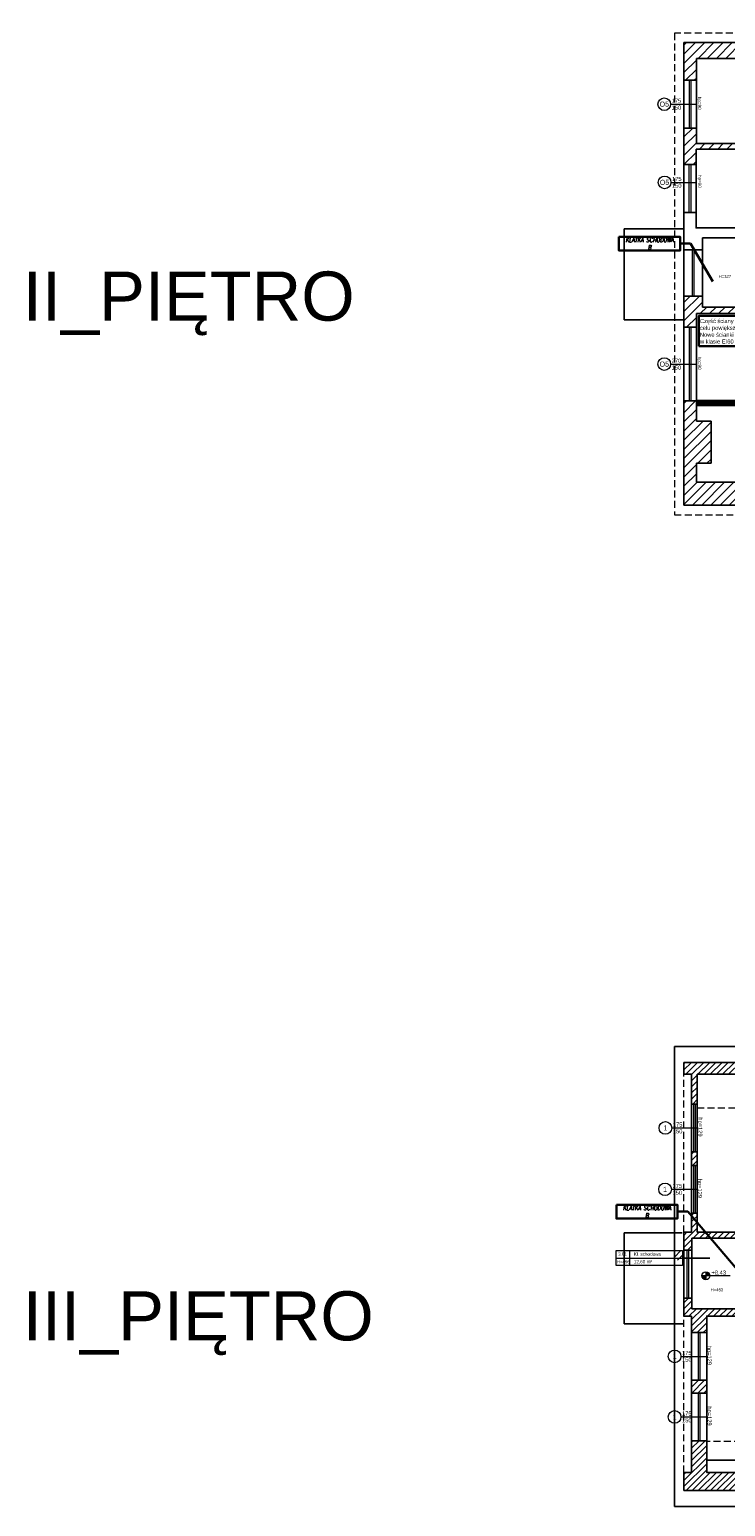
# Model space of a CAD drawing. Header units: millimetres. Extents: x 24385 to 79107, y -56478 to -23676.
# Tile 1 of 256: x 24385 to 26934, y -40326 to -34914. Entities that reach past the tile are written whole.
import ezdxf

# ---------------------------------------------------------------- set-up
doc = ezdxf.new("R2010")
doc.units = ezdxf.units.MM
doc.header["$LTSCALE"] = 2
doc.linetypes.add('HIDDENX2', pattern=[19.05, 12.7, -6.35])
for name, color, linetype, lineweight in [('0_OPIS', 7, 'Continuous', 13), ('3DPLAN_A_OKNA', 153, 'Continuous', 5), ('3DPLAN_A_TABELKA POMIESZCZEŃ', 7, 'Continuous', 0), ('3DPLAN_A_WYSOKOŚCI ZMIANA', 144, 'HIDDENX2', 5), ('A_STOL_OPIS', 55, 'Continuous', 5), ('A_TXT', 7, 'Continuous', 0), ('A_WYM_KOT', 161, 'Continuous', 0), ('A_ZESTAWIENIE STOLARKI', 3, 'Continuous', 15)]:
    doc.layers.add(name, color=color, linetype=linetype, lineweight=lineweight)
for name, color, linetype in [('3DPLAN_A_KRESKOWANIE 1', 253, 'Continuous'), ('3DPLAN_A_OPIS', 8, 'Continuous'), ('3DPLAN_A_POMIESZCZENIE NUMER', 100, 'Continuous'), ('3DPLAN_K_DZIAŁOWA NISKIE', 134, 'Continuous'), ('3DPLAN_K_NOŚNA', 7, 'Continuous'), ('3DPLAN_K_OBRYS', 243, 'Continuous'), ('3DPLAN_K_OBRYS WIDOK', 242, 'Continuous'), ('A_POMIESZCZENIE OPIS', 100, 'Continuous')]:
    doc.layers.add(name, color=color, linetype=linetype)
doc.layers.add('3DPLAN_A_OBWIEDNIA', color=6, linetype='Continuous', plot=False)
doc.styles.add('ARIAL', font='arial.ttf')
doc.styles.add('J-ROMANS', font='ROMANS.SHX', dxfattribs={"width": 0.7, "oblique": 10})
doc.styles.add('TABEL1', font='txt')
pattern_1 = [(45, (29206.918, -39107.05), (-11.22532, 11.22532), [])]

# ---------------------------------------------------------------- blocks, each defined once
blk = doc.blocks.new('II pietrooo')
at = {"layer": '3DPLAN_A_KRESKOWANIE 1'}
h = blk.add_hatch(dxfattribs=at)
h.set_pattern_fill('ANSI31', color=256, scale=7.5, style=0)
h.set_pattern_definition([(45, (25713.503, -37486.946), (-16.83798, 16.83798), [])])
h.paths.add_polyline_path([(28996.1, -35640), (29220.1, -35640), (29220.1, -35744), (29268.1, -35744), (29268.1, -35638), (29280.1, -35638), (29280.1, -35618), (28996.1, -35618)])
h.paths.add_polyline_path([(28878.1, -35618), (28627.1, -35618), (28627.1, -35638.7), (28681.5, -35638.7), (28681.5, -35640), (28878.1, -35640)])
h.paths.add_polyline_path([(28627.1, -35774.7), (28669.1, -35774.7), (28669.1, -35692.7), (28627.1, -35692.7)])
h.paths.add_polyline_path([(28558.7, -36657), (28739.1, -36657), (28739.1, -36571), (28671.1, -36571), (28671.1, -36518), (28657.1, -36518), (28657.1, -36236), (28700.1, -36236), (28700.1, -36016), (28669.1, -36016), (28669.1, -35828.7), (28627.1, -35828.7), (28627.1, -35865), (28626.1, -35886), (28626.1, -36572), (28558.7, -36572)])
h.paths.add_polyline_path([(29268.1, -35964), (29268.1, -35847), (29220.1, -35847), (29220.1, -35964)])
h.paths.add_polyline_path([(29503.5, -35638), (29503.5, -35618), (29460.1, -35618), (29460.1, -35600), (29450.1, -35600), (29450.1, -35618), (29383.1, -35618), (29383.1, -35638)])
h.paths.add_polyline_path([(28853.1, -36657), (29038.1, -36657), (29038.1, -36571), (28853.1, -36571)])
h.paths.add_polyline_path([(29151.1, -36657), (29338.1, -36657), (29338.1, -36571), (29270.1, -36571), (29270.1, -36518), (29220.1, -36518), (29220.1, -36571), (29151.1, -36571)])
h.paths.add_polyline_path([(29634.1, -36571), (29451.1, -36571), (29451.1, -36657), (29634.1, -36657)])
h.paths.add_polyline_path([(29935.1, -36571), (29869.1, -36571), (29869.1, -36518), (29822.1, -36518), (29822.1, -36571), (29747.1, -36571), (29747.1, -36657), (29935.1, -36657)])
h.paths.add_polyline_path([(30049.1, -36657), (30229.1, -36657), (30229.1, -36572), (30152.1, -36572), (30152.1, -35868), (30205.1, -35868), (30205.1, -35846), (30137.1, -35846), (30137.1, -36571), (30049.1, -36571)])
h.paths.add_polyline_path([(30416.1, -35967), (30444.1, -35967), (30444.1, -36519), (30416.1, -36519), (30416.1, -36572), (30344.1, -36572), (30344.1, -36657), (30525.1, -36657), (30525.1, -36569), (30491.1, -36569), (30491.1, -35961), (30561.1, -35961), (30561.1, -35942), (30464.1, -35942), (30464.1, -35846), (30308.1, -35846), (30308.1, -35868), (30416.1, -35868)])
h.paths.add_polyline_path([(30640.1, -36657), (30826.1, -36657), (30826.1, -36569), (30640.1, -36569)])
h.paths.add_polyline_path([(31069.1, -36128), (31069.1, -36517), (31041.1, -36517), (31041.1, -36569), (30941.1, -36569), (30941.1, -36657), (31677.5, -36657), (31677.5, -36350), (31638.1, -36350), (31638.1, -36497), (31585.1, -36497), (31585.1, -36562), (31092.1, -36562), (31092.1, -36128)])
h.paths.add_polyline_path([(31069.1, -35961), (30716.1, -35961), (30716.1, -35813), (30718.6, -35813), (30728.1, -35813), (30728.1, -35942), (31012.1, -35942), (31012.1, -35891), (31024.1, -35891), (31024.1, -35870), (31046.1, -35870), (31046.1, -35891), (31058.1, -35891), (31058.1, -35942), (31562.1, -35942), (31562.1, -35677), (31610.1, -35677), (31610.1, -35281), (31677.5, -35281), (31677.5, -36124), (31638.1, -36124), (31638.1, -35961), (31092.1, -35961), (31092.1, -36025), (31069.1, -36025)])
h.paths.add_polyline_path([(30708.3, -35857.5), (30708.3, -35812.4), (30740.7, -35812.4), (30740.7, -35857.5)], flags=9)
h.paths.add_polyline_path([(31062.1, -35694), (31062.1, -35618), (31015.1, -35618), (31015.1, -35694)])
h.paths.add_polyline_path([(31677.5, -35151), (31677.5, -34962), (30941.1, -34962), (30941.1, -35016), (31013.1, -35016), (31013.1, -35069), (31062.1, -35069), (31062.1, -35011), (31562.1, -35011), (31562.1, -35142), (31610.1, -35142), (31610.1, -35151)])
h.paths.add_polyline_path([(30826.1, -34962), (30640.1, -34962), (30640.1, -35016), (30826.1, -35016)])
h.paths.add_polyline_path([(30346.1, -35009), (30420.1, -35009), (30420.1, -35062), (30450.1, -35062), (30450.1, -35149), (30460.1, -35149), (30460.1, -35016), (30525.1, -35016), (30525.1, -34962), (30346.1, -34962)])
h.paths.add_polyline_path([(30231.1, -34962), (30056.1, -34962), (30056.1, -35009), (30231.1, -35009)])
h.paths.add_polyline_path([(29856.1, -35328), (29856.1, -35059), (29872.1, -35059), (29872.1, -35009), (29941.1, -35009), (29941.1, -34962), (29753.1, -34962), (29753.1, -35009), (29818.1, -35009), (29818.1, -35059), (29834.1, -35059), (29834.1, -35328)])
h.paths.add_polyline_path([(29460.1, -35480), (29460.1, -35466), (30247.1, -35466), (30247.1, -35441), (29856.1, -35441), (29856.1, -35428), (29834.1, -35428), (29834.1, -35441), (29556.1, -35441), (29556.1, -35009), (29638.1, -35009), (29638.1, -34962), (29461.1, -34962), (29461.1, -35016), (29547.1, -35016), (29547.1, -35448), (29368.1, -35448), (29368.1, -35466), (29450.1, -35466), (29450.1, -35480), (29452.1, -35480)])
h.paths.add_polyline_path([(29336.1, -34962), (29156.5, -34962), (29156.5, -35014), (29226.5, -35014), (29226.5, -35404), (29175.5, -35404), (29175.5, -35444), (28929.5, -35444), (28929.5, -35466), (29265.1, -35466), (29265.1, -35448), (29253.1, -35448), (29253.1, -35070), (29282.1, -35070), (29282.1, -35016), (29336.1, -35016)])
h.paths.add_polyline_path([(28860.5, -35014), (29041.5, -35014), (29041.5, -34962), (28860.5, -34962)])
h.paths.add_polyline_path([(28697.5, -35187), (28697.5, -35084), (28674.5, -35084), (28674.5, -35014), (28745.5, -35014), (28745.5, -34962), (28602.1, -34962), (28602.1, -35015), (28627.1, -35015), (28627.1, -35067), (28642.1, -35067), (28642.1, -35072), (28642.1, -35146.3), (28685.7, -35146.3), (28685.7, -35187)])
h.paths.add_polyline_path([(28642.1, -35353), (28635.1, -35353), (28635.1, -35438), (28643.1, -35438), (28643.1, -35466), (28829.5, -35466), (28829.5, -35444), (28674.5, -35444), (28674.5, -35200.3), (28642.1, -35200.3)])
h.paths.add_polyline_path([(28492.1, -35015), (28492.1, -34962), (28212, -34962), (28212, -34959), (28205.1, -34959), (28205.1, -35015)])
h.paths.add_polyline_path([(28062.1, -35183), (28062.1, -35072), (28072.1, -35072), (28072.1, -35015), (28081.1, -35015), (28081.1, -34918), (28086.1, -34918), (28086.1, -34914), (28069, -34914), (28069, -34944), (28074, -34944), (28074, -34959), (28062.5, -34959), (28062.5, -34962), (28026.6, -34962), (28026.6, -35180), (28027.1, -35180), (28027.1, -35183)])
h.paths.add_polyline_path([(27906.1, -35022), (27982.1, -35022), (27982.1, -35089), (27944.1, -35089), (27944.1, -35180), (28026.6, -35180), (28026.6, -34962), (27906.1, -34962)])
h.paths.add_polyline_path([(27791.1, -34962), (27617.1, -34962), (27617.1, -35022), (27791.1, -35022)])
h.paths.add_polyline_path([(27460.1, -35083), (27426.1, -35083), (27426.1, -35022), (27502.1, -35022), (27502.1, -34962), (26781.5, -34962), (26781.5, -35100), (26827.1, -35100), (26827.1, -35020), (27377.1, -35020), (27377.1, -35072), (27405.1, -35072), (27405.1, -35233), (27460.1, -35233)])
h.paths.add_polyline_path([(27405.1, -35492), (27426.1, -35492), (27426.1, -35323), (27405.1, -35323), (27405.1, -35332), (26827.1, -35332), (26827.1, -35275), (26781.5, -35275), (26781.5, -35409), (26826.1, -35409), (26826.1, -35352), (27405.1, -35352)])
h.paths.add_polyline_path([(26827.1, -36005), (26827.1, -35955), (27379.1, -35955), (27379.1, -35969), (27405.1, -35969), (27405.1, -35998), (27426.1, -35998), (27426.1, -35901), (27346.1, -35901), (27346.1, -35931), (26850.1, -35931), (26850.1, -35891), (26781.5, -35891), (26781.5, -36005)])
h.paths.add_polyline_path([(26993.7, -36573), (26827.1, -36573), (26827.1, -36503), (26881.1, -36503), (26881.1, -36349), (26827.1, -36349), (26827.1, -36275), (26781.5, -36275), (26781.5, -36657), (26993.7, -36657)])
h.paths.add_polyline_path([(27462.6, -36581), (27431.1, -36581), (27431.1, -36173), (27468.1, -36173), (27468.1, -36134), (27477.1, -36134), (27477.1, -36113), (27426.1, -36113), (27426.1, -36088), (27405.1, -36088), (27405.1, -36522), (27378.1, -36522), (27378.1, -36573), (27181.9, -36573), (27181.9, -36657), (27462.6, -36657)])
h.paths.add_polyline_path([(27415.6, -36075.1), (27432.1, -36075.1), (27432.1, -36095.1), (27415.6, -36095.1)], flags=9)
h.paths.add_polyline_path([(27804.1, -36578.9), (27739.1, -36578.9), (27739.1, -36043.9), (27716.1, -36043.9), (27716.1, -36113), (27580.1, -36113), (27580.1, -36134), (27717.1, -36134), (27717.1, -36581), (27577.6, -36581), (27577.6, -36657), (27804.1, -36657)])
h.paths.add_polyline_path([(28147.7, -36572), (28077.7, -36572), (28077.7, -36523), (28062.7, -36523), (28062.7, -36237), (28106.7, -36237), (28106.7, -36134), (28062.7, -36134), (28062.7, -36010), (28106.7, -36010), (28106.7, -35886), (28394.1, -35886), (28394.1, -35864), (28063.1, -35864), (28063.1, -35670), (28073.1, -35670), (28073.1, -35621), (28062.1, -35621), (28062.1, -35543), (28082.1, -35543), (28082.1, -35495), (28062.1, -35495), (28062.1, -35394), (28282.1, -35394), (28282.1, -35408), (28286.5, -35408), (28298.1, -35408), (28298.1, -35378), (28379.1, -35378), (28379.1, -35438), (28517.1, -35438), (28517.1, -35353), (28062.1, -35353), (28062.1, -35333), (28027.1, -35333), (28027.1, -35347), (28026.6, -35347), (28026.6, -36657), (28147.7, -36657)])
h.paths.add_polyline_path([(27990.1, -35853), (27968.1, -35853), (27968.1, -35869), (27697.3, -35869), (27697.3, -35888), (27716.1, -35888), (27716.1, -35906.3), (27737.7, -35906.3), (27737.7, -35953.9), (27739.1, -35953.9), (27739.1, -35885.9), (27985.1, -35885.9), (27985.1, -35971.9), (28001.1, -35971.9), (28001.1, -36038.9), (27936.1, -36038.9), (27936.1, -36242.9), (27999.1, -36242.9), (27999.1, -36501.9), (27972.1, -36501.9), (27972.1, -36578.9), (27919.1, -36578.9), (27919.1, -36657), (28026.6, -36657), (28026.6, -35347), (27730.1, -35347), (27730.1, -35371), (27990.1, -35371), (27990.1, -35559), (27950.1, -35559), (27950.1, -35615), (27920.1, -35615), (27920.1, -35714), (27990.1, -35714)])
h.paths.add_polyline_path([(27618.1, -35845), (27595.1, -35845), (27595.1, -35888), (27697.3, -35888), (27697.3, -35869), (27618.1, -35869)])
h.paths.add_polyline_path([(27618.1, -35668), (27611.1, -35668), (27611.1, -35639.5), (27595.1, -35639.5), (27595.1, -35742), (27618.1, -35742)])
h.paths.add_polyline_path([(27627.1, -35371), (27627.1, -35347), (27595.1, -35347), (27595.1, -35585.5), (27611.1, -35585.5), (27611.1, -35371)])
h.paths.add_polyline_path([(27611.1, -35585.5), (27595.1, -35585.5), (27595.1, -35612.5), (27611.1, -35612.5)])
h.paths.add_polyline_path([(27595.1, -35612.5), (27595.1, -35639.5), (27611.1, -35639.5), (27611.1, -35612.5)])
h.paths.add_polyline_path([(28681.5, -35638.7), (28627.1, -35638.7), (28627.1, -35665.7), (28669.1, -35665.7), (28669.1, -35640), (28681.5, -35640)])
h.paths.add_polyline_path([(28627.1, -35665.7), (28627.1, -35692.7), (28669.1, -35692.7), (28669.1, -35665.7)])
h.paths.add_polyline_path([(28669.1, -35774.7), (28627.1, -35774.7), (28627.1, -35801.7), (28669.1, -35801.7)])
h.paths.add_polyline_path([(28500.5, -35778.1), (28635.7, -35778.1), (28635.7, -35799.6), (28500.5, -35799.6)], flags=9)
h.paths.add_polyline_path([(28627.1, -35801.7), (28627.1, -35828.7), (28669.1, -35828.7), (28669.1, -35801.7)])
h.paths.add_polyline_path([(30458.6, -36145), (30476.6, -36145), (30476.6, -36165), (30458.6, -36165)], flags=24)
h.paths.add_polyline_path([(31264.9, -35935.3), (31310, -35935.3), (31310, -35967.7), (31264.9, -35967.7)], flags=24)
h.paths.add_polyline_path([(30822, -35935.3), (30867.1, -35935.3), (30867.1, -35967.7), (30822, -35967.7)], flags=24)
h.paths.add_polyline_path([(29703.8, -35437.8), (29748.9, -35437.8), (29748.9, -35470.2), (29703.8, -35470.2)], flags=24)
h.paths.add_polyline_path([(30025.6, -35437.8), (30070.7, -35437.8), (30070.7, -35470.2), (30025.6, -35470.2)], flags=24)
h.paths.add_polyline_path([(29534.6, -35263.9), (29534.6, -35218.8), (29567, -35218.8), (29567, -35263.9)], flags=24)
h.paths.add_polyline_path([(27335.8, -35645.7), (27389.6, -35645.7), (27389.6, -35678.1), (27335.8, -35678.1)], flags=24)
at = {"layer": '3DPLAN_A_OPIS', "lineweight": 0, "transparency": 33554687}
h = blk.add_hatch(dxfattribs=at)
h.set_pattern_fill('ANSI31', color=1)
h.set_pattern_definition([(45, (-1345.8024, 5667.021), (-2.24506403, 2.24506403), [])])
h.paths.add_polyline_path([(27263.1, -36088), (27263.1, -36275), (26827.1, -36275), (26827.1, -36290), (27278.1, -36290), (27278.1, -36088), (27263.1, -36088)], is_closed=False)
h.paths.add_polyline_path([(27278.1, -36120), (27278.1, -36105), (27290.1, -36105), (27290.1, -36120), (27278.1, -36120)], is_closed=False)
h.paths.add_polyline_path([(27393.1, -36105), (27393.1, -36120), (27405.1, -36120), (27405.1, -36105), (27393.1, -36105)], is_closed=False)
at = {"layer": '3DPLAN_A_OBWIEDNIA'}
for points in [[(26827.1, -35020), (27377.1, -35020), (27377.1, -35072), (27405.1, -35072), (27405.1, -35332), (26827.1, -35332), (26827.1, -35020)], [(26826.1, -35352), (27405.1, -35352), (27405.1, -35629), (27375.1, -35629), (27375.1, -35641), (26826.1, -35641), (26826.1, -35352)]]:
    blk.add_lwpolyline(points, dxfattribs=at)
at = {"layer": '3DPLAN_A_OKNA'}
for p, q in [((26801.8, -35275), (26801.8, -35100)), ((26806.8, -35100), (26806.8, -35275)), ((26801.3, -35584), (26801.3, -35409)), ((26806.3, -35409), (26806.3, -35584)), ((26813.3, -35891), (26813.3, -35721)), ((26818.3, -35721), (26818.3, -35891)), ((26801.8, -36275), (26801.8, -36005)), ((26806.8, -36005), (26806.8, -36275))]:
    blk.add_line(p, q, dxfattribs=at)
at = {"layer": '3DPLAN_A_OPIS', "color": 1, "lineweight": 30}
for p, q in [((26827.1, -36275), (27263.1, -36275)), ((26827.1, -36290), (27278.1, -36290))]:
    blk.add_line(p, q, dxfattribs=at)
at = {"layer": '3DPLAN_A_WYSOKOŚCI ZMIANA'}
for p, q in [((28027.5, -34927), (26746.5, -34927)), ((26746.5, -34927), (26746.5, -36692)), ((26746.5, -36692), (31712.5, -36692))]:
    blk.add_line(p, q, dxfattribs=at)
at = {"layer": '3DPLAN_K_DZIAŁOWA NISKIE'}
for p, q in [((26827.1, -35100), (26827.1, -35275)), ((26826.1, -35409), (26826.1, -35584)), ((26850.1, -35721), (26850.1, -35891)), ((26827.1, -36005), (26827.1, -36275))]:
    blk.add_line(p, q, dxfattribs=at)
at = {"layer": '3DPLAN_K_NOŚNA'}
for p, q in [((27502.1, -34962), (26781.5, -34962)), ((26781.5, -34962), (26781.5, -35100)), ((26827.1, -35020), (27377.1, -35020)), ((26827.1, -35100), (26827.1, -35020)), ((26827.1, -35100), (26781.5, -35100)), ((26781.5, -35275), (26781.5, -35409)), ((26827.1, -35275), (26781.5, -35275)), ((26827.1, -35332), (26827.1, -35275)), ((26827.1, -35332), (27405.1, -35332)), ((26826.1, -35352), (27405.1, -35352)), ((26826.1, -35409), (26826.1, -35352)), ((26826.1, -35409), (26781.5, -35409)), ((26781.5, -35584), (26781.5, -35721)), ((26826.1, -35584), (26781.5, -35584)), ((26826.1, -35641), (26826.1, -35584)), ((26826.1, -35641), (27375.1, -35641)), ((26850.1, -35677), (27426.1, -35677)), ((26850.1, -35677), (26850.1, -35721)), ((26850.1, -35721), (26781.5, -35721)), ((26850.1, -35891), (26781.5, -35891)), ((26781.5, -35891), (26781.5, -36005)), ((26850.1, -35891), (26850.1, -35931)), ((26850.1, -35931), (27346.1, -35931)), ((26827.1, -35955), (26827.1, -36005)), ((26827.1, -35955), (27379.1, -35955)), ((26827.1, -36005), (26781.5, -36005)), ((26781.5, -36275), (26781.5, -36657)), ((26827.1, -36275), (26781.5, -36275)), ((26827.1, -36275), (26827.1, -36349)), ((26827.1, -36349), (26881.1, -36349)), ((26881.1, -36349), (26881.1, -36503)), ((26827.1, -36503), (26827.1, -36573)), ((26827.1, -36503), (26881.1, -36503)), ((26827.1, -36573), (26993.7, -36573)), ((26781.5, -36657), (27462.6, -36657))]:
    blk.add_line(p, q, dxfattribs=at)
at = {"layer": '3DPLAN_K_OBRYS WIDOK'}
for p, q in [((26781.5, -35100), (26781.5, -35275)), ((26781.5, -35409), (26781.5, -35584)), ((26562.5, -35644), (26562.5, -35978)), ((26562.5, -35644), (26781.5, -35644)), ((26781.5, -35721), (26781.5, -35891)), ((26562.5, -35978), (26781.5, -35978)), ((26781.5, -36005), (26781.5, -36275))]:
    blk.add_line(p, q, dxfattribs=at)
at = {"layer": 'A_STOL_OPIS'}
for p, q in [((26732.8, -35187.5), (26827.1, -35187.5)), ((26733.8, -35474), (26828.1, -35474)), ((26732.8, -36140), (26827.1, -36140))]:
    blk.add_line(p, q, dxfattribs=at)
at = {"layer": 'A_TXT', "color": 1, "lineweight": 30}
for p, q in [((26767.3, -35698.4), (26805.4, -35698.4)), ((26805.4, -35698.4), (26887.2, -35837))]:
    blk.add_line(p, q, dxfattribs=at)
for points in [[(26543.7, -35673), (26767.3, -35673), (26767.3, -35723.8), (26543.7, -35723.8)], [(26836.1, -36074.7), (27158, -36074.7), (27158, -35963.3), (26836.1, -35963.3)]]:
    blk.add_lwpolyline(points, close=True, dxfattribs=at)
at = {"layer": 'A_ZESTAWIENIE STOLARKI', "ltscale": 0.25}
for centre in [(26709.6, -35187.5), (26710.6, -35474), (26709.6, -36140)]:
    blk.add_circle(centre, 23.2, dxfattribs=at)
at = {"layer": '3DPLAN_A_OPIS', "color": 1, "lineweight": 30, "style": 'ARIAL'}
for tag, p in [('Z_OPRACOWANIA', (29630.2, -35241.2)), ('WYŁĄCZONE', (29640.6, -35218.8)), ('Z_OPRACOWANIA', (30112.1, -35241.2)), ('WYŁĄCZONE', (30122.4, -35218.8)), ('Z_OPRACOWANIA', (28877, -35267.3)), ('WYŁĄCZONE', (28887.3, -35245.6)), ('WYŁĄCZONE', (30987.8, -35381.8)), ('Z_OPRACOWANIA', (30977.5, -35404.2))]:
    blk.add_attdef(tag, p, '', height=12, dxfattribs=at)
at = {"layer": '3DPLAN_A_TABELKA POMIESZCZEŃ', "color": 7, "ltscale": 0.5, "insert": (26908.6, -35813.3), "char_height": 11, "width": 59.207, "attachment_point": 1, "style": 'ARIAL'}
blk.add_mtext('H=327', dxfattribs=at)
at = {"layer": 'A_STOL_OPIS', "ltscale": 0.2, "char_height": 15, "attachment_point": 5, "style": 'TABEL1'}
for s, insert in [('\\pxqc;{\\fArial|b0|i0|c238|p34;175\\P150}', (26754.2, -35187.5)), ('\\pxqc;{\\fArial|b0|i0|c238|p34;175\\P150}', (26755.2, -35474)), ('\\pxqc;{\\fArial|b0|i0|c238|p34;270\\P150}', (26754.2, -36140))]:
    blk.add_mtext_dynamic_manual_height_columns(s, width=72.901, gutter_width=100, heights=[0], dxfattribs=dict(at, insert=insert))
at = {"layer": 'A_TXT', "color": 1, "lineweight": 30}
for s, insert, char_height, width, attachment_point, style in [('KLATKA SCHODOWA\\PB', (26655.5, -35698.4), 16.2, 223.581, 5, 'J-ROMANS'), ('Część ściany do wyburzenia w \\Pcelu powiększenia spocznika\\PNowe ścianki po bokach wykonać \\Pw klasie EI60', (26840.1, -35974.7), 15, 685.999, 1, 'ARIAL')]:
    blk.add_mtext(s, dxfattribs=dict(at, insert=insert, char_height=char_height, width=width, attachment_point=attachment_point, style=style))
at = {"layer": 'A_ZESTAWIENIE STOLARKI', "ltscale": 0.2, "char_height": 12, "attachment_point": 1, "rotation": 270, "style": 'TABEL1'}
for insert in [(26844.7, -35147.6), (26845.7, -35434.1), (26844.9, -36100.1)]:
    blk.add_mtext_dynamic_manual_height_columns('\\pxqc;{\\fArial|b0|i0|c238|p34;hp=90}', width=72.901, gutter_width=100, heights=[0], dxfattribs=dict(at, insert=insert))
at = {"layer": 'A_ZESTAWIENIE STOLARKI', "ltscale": 0.2, "char_height": 18.59, "attachment_point": 5, "style": 'TABEL1'}
for insert in [(26709.6, -35187.5), (26710.6, -35474), (26709.6, -36140)]:
    blk.add_mtext_dynamic_manual_height_columns('{\\fArial|b0|i0|c238|p34;O5}', width=72.901, gutter_width=100, heights=[0], dxfattribs=dict(at, insert=insert))
blk = doc.blocks.new('tabelka dla tp')
at = {"layer": '3DPLAN_A_TABELKA POMIESZCZEŃ'}
for p, q in [((0, 27), (243.1, 27)), ((49.7, 54), (49.7, 0))]:
    blk.add_line(p, q, dxfattribs=at)
blk.add_lwpolyline([(0, 54), (243.1, 54), (243.1, 0), (0, 0)], close=True, dxfattribs=at)
at = {"layer": '3DPLAN_A_POMIESZCZENIE NUMER', "color": 7, "style": 'ARIAL'}
blk.add_attdef('NUMER', (2.2, 35.4), '', height=12, dxfattribs=at)
at = {"layer": 'A_POMIESZCZENIE OPIS', "insert": (112.2, 19.8), "char_height": 12, "width": 36.412, "attachment_point": 1, "style": 'ARIAL'}
blk.add_mtext('{\\C7;m²}', dxfattribs=at)
at = {"layer": 'A_POMIESZCZENIE OPIS', "color": 7, "style": 'ARIAL'}
for tag, p in [('POWIERZCHNIA', (51.1, 7.2)), ('NAZWA', (51.7, 35.4))]:
    blk.add_attdef(tag, p, '', height=12, dxfattribs=at)
blk = doc.blocks.new('III pietrooosoo')
at = {"layer": '3DPLAN_A_KRESKOWANIE 1'}
h = blk.add_hatch(dxfattribs=at)
h.set_pattern_fill('ANSI31', color=256, scale=5, style=0)
h.set_pattern_definition(pattern_1)
h.paths.add_polyline_path([(26781.5, -39163.6), (26781.5, -38938.6), (26746.5, -38938.6), (26746.5, -39163.6)])
h.paths.add_polyline_path([(26746.5, -39423.6), (26776, -39423.6), (26776, -39388.3), (26746.5, -39388.3)])
h.paths.add_polyline_path([(26746.5, -38938.6), (26781.5, -38938.6), (26781.5, -39163.6), (26746.5, -39163.6)])
h.paths.add_polyline_path([(27369, -39343.1), (27369, -39410.1), (27376, -39410.1), (27376, -39403.1), (27411, -39403.1), (27411, -39383.8), (27409.4, -39383.8), (27410, -39384, -0.310329), (27410.4, -39384.6), (27410.4, -39387, -0.216272), (27410.2, -39387.5), (27409.5, -39388, -0.076898), (27409.4, -39388.1, 0.840818), (27409.5, -39388.8), (27410.2, -39388.8), (27410.2, -39389), (27409.5, -39389, -0.840818), (27409.3, -39388, 0.076898), (27409.4, -39387.9), (27410.1, -39387.4, 0.216272), (27410.3, -39387), (27410.3, -39384.6, 0.310329), (27410, -39384.1), (27409, -39383.8), (27409, -39316), (27411, -39316), (27411, -39109.1), (27397, -39109.1), (27397, -39304.1), (27327, -39304.1), (27327, -39321.1), (26830, -39321.1), (26830, -39251.1), (26809.5, -39251.1), (26809.5, -39321.1), (26781.5, -39321.1), (26781.5, -39387.1), (26811, -39387.1), (26811, -39343.1)])
h.paths.add_polyline_path([(28445, -38740.1), (28445, -38698.6), (28212, -38698.6), (28212, -38637.6), (28199, -38637.6), (28199, -38740.1)])
h.paths.add_polyline_path([(28624.5, -38658.6), (28602, -38658.6), (28602, -38698.6), (28560, -38698.6), (28560, -38740.1), (28624.5, -38740.1)])
h.paths.add_polyline_path([(28628, -38870.2), (28674.8, -38870.2), (28674.8, -38878.1), (28690, -38878.1), (28690, -38734.1), (28773, -38734.1), (28773, -38698.6), (28727, -38698.6), (28727, -38658.6), (28624.5, -38658.6), (28624.5, -38740.1), (28628, -38740.1)])
h.paths.add_polyline_path([(28674.8, -38878.1), (28674.8, -38870.2), (28628, -38870.2), (28628, -38897.2), (28649, -38897.2), (28649, -38878.1)])
h.paths.add_polyline_path([(28628, -38897.2), (28628, -38924.2), (28649, -38924.2), (28649, -38897.2)])
h.paths.add_polyline_path([(28649, -38924.2), (28628, -38924.2), (28628, -39029.1), (28205, -39029.1), (28205, -39046.1), (28246, -39046.1), (28246, -39098.1), (28619, -39098.1), (28619, -39148.3), (28649, -39148.3)])
h.paths.add_polyline_path([(28770, -39380.1), (28770, -39352.6), (28655, -39352.6), (28655, -39295.6), (28649, -39295.6), (28649, -39268.1), (28619, -39268.1), (28619, -39305.1), (28603, -39305.1), (28603, -39390.6), (28909, -39390.6), (28909, -39380.1)])
h.paths.add_polyline_path([(29255, -39636.1), (29255, -39479.1), (29254, -39456.1), (29254, -39299.1), (29206, -39299.1), (29206, -39365.1), (29138, -39365.1), (29138, -39390.6), (29243, -39390.6), (29243, -39525.6), (29130, -39525.6), (29130, -39588.6), (28897, -39588.6), (28897, -39613.1), (29205, -39613.1), (29205, -39636.1)])
h.paths.add_polyline_path([(28676, -39613.1), (28676, -39693.9), (28642, -39693.9), (28642, -39636.1), (28615, -39636.1), (28615, -39598.1), (28603, -39598.1), (28603, -39526.6), (28767, -39526.6), (28767, -39613.1)])
h.paths.add_polyline_path([(28575.6, -39665.5), (28722.9, -39665.5), (28722.9, -39699.9), (28575.6, -39699.9)], flags=9)
h.paths.add_polyline_path([(28642, -39693.9), (28642, -39906.1), (28676, -39906.1), (28676, -39693.9)])
h.paths.add_polyline_path([(29061, -38734.1), (29061, -38698.6), (28888, -38698.6), (28888, -38734.1)])
h.paths.add_polyline_path([(29349, -38734.1), (29349, -38698.6), (29325, -38698.6), (29325, -38658.6), (29200, -38658.6), (29200, -38698.6), (29176, -38698.6), (29176, -38734.1)])
h.paths.add_polyline_path([(29637, -38698.6), (29464, -38698.6), (29464, -38734.1), (29637, -38734.1)])
h.paths.add_polyline_path([(29925, -38734.1), (29925, -38698.6), (29902, -38698.6), (29902, -38658.6), (29777, -38658.6), (29777, -38698.6), (29752, -38698.6), (29752, -38734.1)])
h.paths.add_polyline_path([(30040, -38734.1), (30235, -38734.1), (30235, -38698.6), (30040, -38698.6)])
h.paths.add_polyline_path([(30525, -38734.1), (30525, -38698.6), (30503, -38698.6), (30503, -38658.6), (30378, -38658.6), (30378, -38698.6), (30350, -38698.6), (30350, -38734.1)])
h.paths.add_polyline_path([(30835, -38734.1), (30835, -38698.6), (30642, -38698.6), (30642, -38734.1)])
h.paths.add_polyline_path([(31049, -38768.6), (31551, -38768.6), (31551, -38841.1), (31595, -38841.1), (31595, -38734.1), (31626, -38734.1), (31626, -38698.6), (31099, -38698.6), (31099, -38658.6), (30974, -38658.6), (30974, -38698.6), (30949, -38698.6), (30949, -38734.1), (31049, -38734.1)])
h.paths.add_polyline_path([(31551, -39073.1), (31595, -39073.1), (31595, -39018.1), (31551, -39018.1)])
h.paths.add_polyline_path([(31551, -39378.1), (31595, -39378.1), (31595, -39250.1), (31551, -39250.1)])
h.paths.add_polyline_path([(31595, -39684.1), (31595, -39554.1), (31551, -39554.1), (31551, -39684.1)])
h.paths.add_polyline_path([(31595, -39915.1), (31595, -39860.1), (31551, -39860.1), (31551, -39915.1)])
h.paths.add_polyline_path([(31551, -40194.1), (30945, -40194.1), (30945, -40267.6), (30974, -40267.6), (30974, -40307.6), (31099, -40307.6), (31099, -40267.6), (31626, -40267.6), (31626, -40194.1), (31595, -40194.1), (31595, -40092.1), (31551, -40092.1), (31551, -40194.1)], is_closed=False)
h.paths.add_polyline_path([(30638, -40267.6), (30831, -40267.6), (30831, -40194.1), (30638, -40194.1)])
h.paths.add_polyline_path([(30346, -40194.1), (30346, -40267.6), (30370, -40267.6), (30370, -40307.6), (30495, -40307.6), (30495, -40267.6), (30521, -40267.6), (30521, -40194.1)])
h.paths.add_polyline_path([(30036, -40267.6), (30231, -40267.6), (30231, -40194.1), (30036, -40194.1)])
h.paths.add_polyline_path([(29776, -40161.1), (29763, -40161.1), (29763, -40198.1), (29742, -40198.1), (29742, -40267.6), (29769, -40267.6), (29769, -40307.6), (29894, -40307.6), (29894, -40267.6), (29921, -40267.6), (29921, -40194.1), (29776, -40194.1)])
h.paths.add_polyline_path([(29432, -40198.1), (29432, -40267.6), (29627, -40267.6), (29627, -40198.1)])
h.paths.add_polyline_path([(29141, -40198.1), (29141, -40267.6), (29162, -40267.6), (29162, -40307.6), (29287, -40307.6), (29287, -40267.6), (29317, -40267.6), (29317, -40198.1)])
h.paths.add_polyline_path([(28832, -40198.1), (28832, -40267.6), (29026, -40267.6), (29026, -40198.1)])
h.paths.add_polyline_path([(28542, -40267.6), (28571, -40267.6), (28571, -40307.6), (28696, -40307.6), (28696, -40267.6), (28717, -40267.6), (28717, -40198.1), (28597.4, -40198.1), (28597.1, -40198.3, -2.544085), (28595.1, -40198.1), (28542, -40198.1)])
h.paths.add_polyline_path([(28230, -40267.6), (28427, -40267.6), (28427, -40198.1), (28230, -40198.1)])
h.paths.add_polyline_path([(28026.6, -40155.7), (28026.6, -40307.6), (28071, -40307.6), (28071, -40267.6), (28115, -40267.6), (28115, -40198.1), (28038, -40198.1), (28038, -40155.7)])
h.paths.add_polyline_path([(28026.6, -40155.7), (27982, -40155.7), (27982, -40201.1), (27902, -40201.1), (27902, -40267.6), (27946, -40267.6), (27946, -40307.6), (28026.6, -40307.6)])
h.paths.add_polyline_path([(27917, -39798.8), (27920.1, -39798.8), (27920.1, -39852.8), (27917, -39852.8), (27917, -39912.1), (27982, -39912.1), (27982, -40155.7), (28026.6, -40155.7), (28026.6, -39747.1), (27917, -39747.1)])
h.paths.add_polyline_path([(28038, -39913.1), (28092, -39913.1), (28092, -39758.1), (28038, -39758.1), (28038, -39747.1), (28026.6, -39747.1), (28026.6, -40155.7), (28038, -40155.7)])
h.paths.add_polyline_path([(27951, -39566.1), (27951, -39590.1), (27957, -39590.1), (27957, -39657.1), (28026.6, -39657.1), (28026.6, -39566.1)])
h.paths.add_polyline_path([(28162, -39588.1), (28045, -39588.1), (28045, -39598.1), (28162, -39598.1)])
h.paths.add_polyline_path([(27591, -40201.1), (27591, -40267.6), (27727, -40267.6), (27727, -40201.1)])
h.paths.add_polyline_path([(26781.5, -40201.1), (26781.5, -40267.6), (27232, -40267.6), (27232, -40307.6), (27357, -40307.6), (27357, -40267.6), (27416, -40267.6), (27416, -40201.1)])
h.paths.add_polyline_path([(26809.5, -40155.7), (26809.5, -40201.1), (26865, -40201.1), (26865, -40155.7)])
h.paths.add_polyline_path([(26809.5, -40088.1), (26809.5, -40155.7), (26865, -40155.7), (26865, -40088.1)])
h.paths.add_polyline_path([(26809.5, -40085.1), (26809.5, -40088.1), (26865, -40088.1), (26865, -40085.1)])
h.paths.add_polyline_path([(26809.5, -39863.1), (26809.5, -39910.1), (26865, -39910.1), (26865, -39863.1)])
h.paths.add_polyline_path([(27409, -39315.6), (27409, -39313.4), (27411, -39313.5), (27409.1, -39313.5), (27409.1, -39315.5), (27411, -39315.6)], flags=16)
h.paths.add_polyline_path([(28819.9, -39558.9), (28844, -39558.9), (28844, -39578.9), (28819.9, -39578.9)], flags=24)
h.paths.add_polyline_path([(28614.3, -39470.4), (28614.3, -39446.7), (28634.3, -39446.7), (28634.3, -39470.4)], flags=24)
h.paths.add_polyline_path([(28699.2, -39459.3), (28892.6, -39459.3), (28892.6, -39432.3), (28699.2, -39432.3)])
h.paths.add_polyline_path([(28699.2, -39486.3), (28892.6, -39486.3), (28892.6, -39459.3), (28699.2, -39459.3)])
h.paths.add_polyline_path([(28699.2, -39432.3), (28892.6, -39432.3), (28892.6, -39486.3), (28699.2, -39486.3)])
h.paths.add_polyline_path([(31282.9, -38730.8), (31332.2, -38730.8), (31332.2, -38753), (31282.9, -38753)], flags=24)
h.paths.add_polyline_path([(31048.2, -38730.8), (31088.9, -38730.8), (31088.9, -38753), (31048.2, -38753)], flags=24)
h.paths.add_polyline_path([(31265.2, -38739.9, 1), (31262.7, -38738.1, 1)], flags=16)
h.paths.add_polyline_path([(28712.1, -39463.6), (28749.2, -39463.6), (28749.2, -39484.1), (28712.1, -39484.1)], flags=8)
h.paths.add_polyline_path([(28712.6, -39435.9), (28779.5, -39435.9), (28779.5, -39457.5), (28712.6, -39457.5)], flags=8)
h.paths.add_polyline_path([(28654.7, -39435.9), (28689.5, -39435.9), (28689.5, -39454.1), (28654.7, -39454.1)], flags=8)
h.paths.add_polyline_path([(28758.7, -39460.6), (28782.8, -39460.6), (28782.8, -39484.6), (28758.7, -39484.6)], flags=8)
h.paths.add_polyline_path([(28699.2, -39460.9), (28699.2, -39483.1), (28699.6, -39483.1), (28699.6, -39460.9)], flags=8)
h = blk.add_hatch(dxfattribs=at)
h.set_pattern_fill('ANSI31', color=256, scale=5, style=0)
h.set_pattern_definition(pattern_1)
h.paths.add_polyline_path([(27440, -38698.6), (27418.5, -38698.6), (27418.5, -38658.6), (27293.5, -38658.6), (27293.5, -38698.6), (26781.5, -38698.6), (26781.5, -38742.1), (26809.5, -38742.1), (26809.5, -38851.1), (26830, -38851.1), (26830, -38742.1), (26950.3, -38742.1, -0.109169), (26950.9, -38742.1), (27349, -38742.1), (27349, -38942.1), (27397, -38942.1), (27397, -39006.1), (27411, -39006.1), (27411, -38745.1), (27440, -38745.1), (27440, -38698.6)], is_closed=False)
h.paths.add_polyline_path([(26809.5, -39026.1), (26809.5, -39076.1), (26830, -39076.1), (26830, -39026.1), (26809.5, -39026.1)], is_closed=False)
h.paths.add_polyline_path([(27592, -38748.1), (27748, -38748.1), (27748, -38698.6), (27560, -38698.6), (27560, -38788.1), (27573, -38788.1), (27573, -38748.1), (27590.3, -38748.1, -0.310233), (27592, -38748.1)], is_closed=False)
h.paths.add_polyline_path([(27908, -39185.1), (27908, -39301.1), (27867, -39301.1), (27867, -39402.1), (27779.7, -39402.1), (27779.7, -39413.1), (28026.6, -39413.1), (28026.6, -38698.6), (28014.5, -38698.6), (28014.5, -38658.6), (27889.5, -38658.6), (27889.5, -38698.6), (27863, -38698.6), (27863, -38748.1), (27901, -38748.1), (27901, -38901.1), (27949, -38901.1), (27949, -39175.1), (27594, -39175.1), (27594, -39157.1), (27573, -39157.1), (27573, -39151.1), (27560, -39151.1), (27560, -39198.1), (27576, -39198.1), (27576, -39185.1), (27908, -39185.1)], is_closed=False)
h.paths.add_polyline_path([(28074, -38740.1), (28074, -38637.6), (28062.5, -38637.6), (28062.5, -38698.6), (28026.6, -38698.6), (28026.6, -39413.1), (28069, -39413.1), (28069, -39162.1), (28043, -39162.1), (28043, -39046.1), (28075, -39046.1), (28075, -39029.1), (28046.5, -39029.1), (28046.5, -38740.1), (28074, -38740.1)], is_closed=False)
h = blk.add_hatch(dxfattribs=at)
h.set_pattern_fill('ANSI31', color=256, scale=5, style=0)
h.set_pattern_definition(pattern_1)
h.paths.add_polyline_path([(27305, -39545.1), (27305, -39601.1), (26811, -39601.1), (26811, -39562.1), (26781.5, -39562.1), (26781.5, -39628.1), (26809.5, -39628.1), (26809.5, -39688.1), (26865, -39688.1), (26865, -39628.1), (27349, -39628.1), (27349, -39651.1), (27440, -39651.1), (27440, -39590.1), (27448, -39590.1), (27448, -39538.1), (27376, -39538.1), (27376, -39535.1), (27369, -39535.1), (27369, -39545.1), (27305, -39545.1)], is_closed=False)
at = {"layer": 'A_WYM_KOT'}
h = blk.add_hatch(color=256, dxfattribs=at)
h.dxf.hatch_style = 1
h.paths.add_polyline_path([(26861.8, -39480.1), (26847.3, -39480.1, 0.414214), (26861.8, -39494.6), (26861.8, -39480.1)], is_closed=False)
h.paths.add_polyline_path([(26861.8, -39480.1), (26876.4, -39480.1, 0.143872), (26874.1, -39472.2), (26861.8, -39472.2), (26861.8, -39480.1)], is_closed=False)
h.paths.add_polyline_path([(26861.8, -39465.5), (26861.8, -39472.2), (26874.1, -39472.2, 0.255137), (26861.8, -39465.5)], is_closed=False)
at = {"layer": '3DPLAN_A_OBWIEDNIA'}
for points in [[(27115.8, -39601.1), (27087.2, -39474.1), (27087.2, -39464.1), (27209, -39464.1), (27209, -39601.1), (27305, -39601.1), (27305, -39545.1), (27369, -39545.1), (27369, -39343.1), (26811, -39343.1), (26811, -39601.1), (27305, -39601.1)], [(26865, -40155.7), (27982, -40155.7), (27982, -39912.1), (27917, -39912.1), (27917, -39747.1), (27982, -39747.1), (27982, -39657.1), (27957, -39657.1), (27957, -39590.1), (27440, -39590.1), (27440, -39651.1), (27349, -39651.1), (27349, -39628.1), (26865, -39628.1), (26865, -40088.1)]]:
    blk.add_lwpolyline(points, dxfattribs=at)
blk.add_lwpolyline([(26865, -40155.7), (27982, -40155.7), (27982, -40201.1), (26865, -40201.1)], close=True, dxfattribs=at)
at = {"layer": '3DPLAN_A_OKNA'}
for p, q in [((26817.2, -39026.1), (26817.2, -38851.1)), ((26822.2, -38851.1), (26822.2, -39026.1)), ((26817.2, -39251.1), (26817.2, -39076.1)), ((26822.2, -39076.1), (26822.2, -39251.1)), ((26793.4, -39562.1), (26793.4, -39387.1)), ((26798.4, -39387.1), (26798.4, -39562.1)), ((26834.7, -39863.1), (26834.7, -39688.1)), ((26839.7, -39688.1), (26839.7, -39863.1)), ((26834.7, -40085.1), (26834.7, -39910.1)), ((26839.7, -39910.1), (26839.7, -40085.1))]:
    blk.add_line(p, q, dxfattribs=at)
at = {"layer": '3DPLAN_A_WYSOKOŚCI ZMIANA'}
for p, q in [((26781.5, -39321.1), (26781.5, -38742.1)), ((26830, -38865.1), (27349, -38865.1)), ((26781.5, -40201.1), (26781.5, -39628.1)), ((27982, -40088.1), (26865, -40088.1))]:
    blk.add_line(p, q, dxfattribs=at)
at = {"layer": '3DPLAN_K_DZIAŁOWA NISKIE'}
for p, q in [((26830, -38851.1), (26830, -39026.1)), ((26830, -39076.1), (26830, -39251.1)), ((26811, -39387.1), (26811, -39562.1)), ((26865, -39688.1), (26865, -39863.1)), ((26865, -39910.1), (26865, -40085.1))]:
    blk.add_line(p, q, dxfattribs=at)
at = {"layer": '3DPLAN_K_NOŚNA'}
for p, q in [((26830, -38742.1), (27349, -38742.1)), ((26830, -38851.1), (26830, -38742.1)), ((26830, -38851.1), (26809.5, -38851.1)), ((26830, -39026.1), (26809.5, -39026.1)), ((26830, -39076.1), (26830, -39026.1)), ((26830, -39076.1), (26809.5, -39076.1)), ((26830, -39251.1), (26809.5, -39251.1)), ((26830, -39321.1), (26830, -39251.1)), ((26830, -39321.1), (27327, -39321.1)), ((26811, -39387.1), (26781.5, -39387.1)), ((26811, -39343.1), (26811, -39387.1)), ((27369, -39343.1), (26811, -39343.1)), ((26779.9, -39415.3), (26876.3, -39415.3)), ((26811, -39562.1), (26781.5, -39562.1)), ((26811, -39562.1), (26811, -39601.1)), ((27305, -39601.1), (26811, -39601.1)), ((26865, -39628.1), (27349, -39628.1)), ((26865, -39688.1), (26865, -39628.1)), ((26865, -39688.1), (26809.5, -39688.1)), ((26865, -39863.1), (26809.5, -39863.1)), ((26865, -39910.1), (26865, -39863.1)), ((26865, -39910.1), (26809.5, -39910.1)), ((26865, -40085.1), (26809.5, -40085.1)), ((26865, -40201.1), (26865, -40085.1)), ((26865, -40201.1), (27416, -40201.1))]:
    blk.add_line(p, q, dxfattribs=at)
at = {"layer": '3DPLAN_K_OBRYS'}
for p, q in [((26781.5, -38742.1), (26781.5, -38698.6)), ((27293.5, -38698.6), (26781.5, -38698.6)), ((26809.5, -38742.1), (26781.5, -38742.1)), ((26809.5, -38851.1), (26809.5, -38742.1)), ((26809.5, -39076.1), (26809.5, -39026.1)), ((26809.5, -39321.1), (26809.5, -39251.1)), ((26809.5, -39321.1), (26781.5, -39321.1)), ((26781.5, -39387.1), (26781.5, -39321.1)), ((26781.5, -39321.1), (26781.5, -39387.1)), ((26781.5, -39628.1), (26781.5, -39562.1)), ((26781.5, -39562.1), (26781.5, -39628.1)), ((26809.5, -39628.1), (26781.5, -39628.1)), ((26809.5, -39628.1), (26809.5, -39688.1)), ((26809.5, -39863.1), (26809.5, -39910.1)), ((26809.5, -40085.1), (26809.5, -40201.1)), ((26781.5, -40267.6), (26781.5, -40201.1)), ((26809.5, -40201.1), (26781.5, -40201.1)), ((26781.5, -40267.6), (27232, -40267.6))]:
    blk.add_line(p, q, dxfattribs=at)
at = {"layer": '3DPLAN_K_OBRYS WIDOK'}
for p, q in [((26746.5, -38640.6), (26746.5, -40325.6)), ((28062.5, -38640.6), (26746.5, -38640.6)), ((26809.5, -38851.1), (26809.5, -39026.1)), ((26809.5, -39076.1), (26809.5, -39251.1)), ((26562.5, -39322.6), (26562.5, -39656.6)), ((26562.5, -39322.6), (26774.5, -39322.6)), ((26781.5, -39387.1), (26781.5, -39562.1)), ((26562.5, -39656.6), (26781.5, -39656.6)), ((26809.5, -39688.1), (26809.5, -39863.1)), ((26809.5, -39910.1), (26809.5, -40085.1)), ((26746.5, -40325.6), (31677.5, -40325.6))]:
    blk.add_line(p, q, dxfattribs=at)
at = {"layer": 'A_STOL_OPIS'}
for p, q in [((26737.1, -38938.6), (26831.4, -38938.6)), ((26735.6, -39163.6), (26830, -39163.6)), ((26770.6, -39775.6), (26865, -39775.6)), ((26770.6, -39997.6), (26865, -39997.6))]:
    blk.add_line(p, q, dxfattribs=at)
at = {"layer": 'A_TXT', "color": 1, "lineweight": 30}
for p, q in [((26757.7, -39245.4), (26795.8, -39245.4)), ((26795.8, -39245.4), (26976, -39457.6))]:
    blk.add_line(p, q, dxfattribs=at)
blk.add_lwpolyline([(26534.1, -39220), (26757.7, -39220), (26757.7, -39270.8), (26534.1, -39270.8)], close=True, dxfattribs=at)
at = {"layer": 'A_WYM_KOT'}
for p, q in [((26876.4, -39480.1), (26847.3, -39480.1)), ((26861.8, -39465.5), (26861.8, -39494.6)), ((26951.2, -39480.1), (26876.4, -39480.1))]:
    blk.add_line(p, q, dxfattribs=at)
blk.add_circle((26861.8, -39480.1), 14.6, dxfattribs=at)
at = {"layer": 'A_ZESTAWIENIE STOLARKI', "ltscale": 0.25}
for centre in [(26713.9, -38938.6), (26712.4, -39163.6), (26747.4, -39775.6), (26747.4, -39997.6)]:
    blk.add_circle(centre, 23.2, dxfattribs=at)
at = {"layer": '3DPLAN_A_TABELKA POMIESZCZEŃ', "ltscale": 0.5}
ref = blk.add_blockref('tabelka dla tp', (26532.9, -39442.3), dxfattribs=at)
ref.add_attrib('NUMER', '3.01', (26540.4, -39406.9), dxfattribs={"layer": '3DPLAN_A_POMIESZCZENIE NUMER', "color": 0, "height": 12, "style": 'ARIAL'})
ref.add_attrib('NAZWA', 'Kl. schodowa', (26597.9, -39406.9), dxfattribs={"layer": 'A_POMIESZCZENIE OPIS', "color": 0, "height": 12, "style": 'ARIAL'})
ref.add_attrib('POWIERZCHNIA', '12,60', (26597.9, -39434.6), dxfattribs={"layer": 'A_POMIESZCZENIE OPIS', "color": 0, "height": 12, "style": 'ARIAL'})
at = {"layer": '3DPLAN_A_OPIS', "color": 1, "lineweight": 30, "style": 'ARIAL'}
blk.add_attdef('31,21M2', (31149.9, -39031.4), '', height=12, dxfattribs=at)
at = {"layer": '3DPLAN_A_TABELKA POMIESZCZEŃ', "color": 7, "ltscale": 0.5, "char_height": 11, "width": 59.207, "attachment_point": 1, "style": 'ARIAL'}
for s, insert in [('H=456', (26536.6, -39423.6)), ('H=453', (26879.7, -39526.1))]:
    blk.add_mtext(s, dxfattribs=dict(at, insert=insert))
at = {"layer": '3DPLAN_A_TABELKA POMIESZCZEŃ', "ltscale": 0.5, "style": 'ARIAL'}
blk.add_attdef('REJESTRACJA', (28148.5, -39789.9), '', height=12, dxfattribs=at)
at = {"layer": 'A_STOL_OPIS', "ltscale": 0.2, "char_height": 15, "attachment_point": 5, "style": 'TABEL1'}
for insert in [(26758.5, -38938.6), (26757.1, -39163.6), (26792.1, -39775.6), (26792.1, -39997.6)]:
    blk.add_mtext_dynamic_manual_height_columns('\\pxqc;{\\fArial|b0|i0|c238|p34;175\\P150}', width=72.901, gutter_width=100, heights=[0], dxfattribs=dict(at, insert=insert))
at = {"layer": 'A_TXT', "color": 1, "lineweight": 30, "insert": (26645.9, -39245.4), "char_height": 16.2, "width": 223.581, "attachment_point": 5, "style": 'J-ROMANS'}
blk.add_mtext('KLATKA SCHODOWA\\PB', dxfattribs=at)
at = {"layer": 'A_WYM_KOT', "ltscale": 0.2, "insert": (26882.6, -39461.1), "char_height": 15, "attachment_point": 1, "style": 'TABEL1'}
blk.add_mtext_dynamic_manual_height_columns('{\\fArial|b0|i0|c238|p34;+8,43}', width=72.901, gutter_width=100, heights=[17.8], dxfattribs=at)
at = {"layer": 'A_ZESTAWIENIE STOLARKI', "ltscale": 0.2, "char_height": 15, "attachment_point": 1, "rotation": 270, "style": 'TABEL1'}
for insert in [(26849.2, -38898.6), (26847.7, -39123.6), (26882.7, -39735.6), (26882.7, -39957.6)]:
    blk.add_mtext_dynamic_manual_height_columns('\\pxqc;{\\fArial|b0|i0|c238|p34;hp=129}', width=72.901, gutter_width=100, heights=[0], dxfattribs=dict(at, insert=insert))
at = {"layer": 'A_ZESTAWIENIE STOLARKI', "ltscale": 0.2, "char_height": 18.59, "attachment_point": 5, "style": 'TABEL1'}
for insert in [(26713.9, -38938.6), (26712.4, -39163.6), (26747.4, -39775.6), (26747.4, -39997.6)]:
    blk.add_mtext_dynamic_manual_height_columns('{\\fArial|b0|i0|c238|p34;1}', width=72.901, gutter_width=100, heights=[0], dxfattribs=dict(at, insert=insert))

msp = doc.modelspace()

# ---------------------------------------------------------------- block references
at = {"layer": '0_OPIS'}
for name in ['II pietrooo', 'III pietrooosoo']:
    msp.add_blockref(name, (0, 0), dxfattribs=at)

# ---------------------------------------------------------------- texts
at = {"color": 3, "lineweight": 30, "style": 'ARIAL'}
for tag, p in [('II_PIĘTRO', (24360.3, -35980.7)), ('III_PIĘTRO', (24360.3, -39717.2))]:
    msp.add_attdef(tag, p, 'Pom. użytkowe', height=180, dxfattribs=at)

doc.saveas('drawing.dxf')
